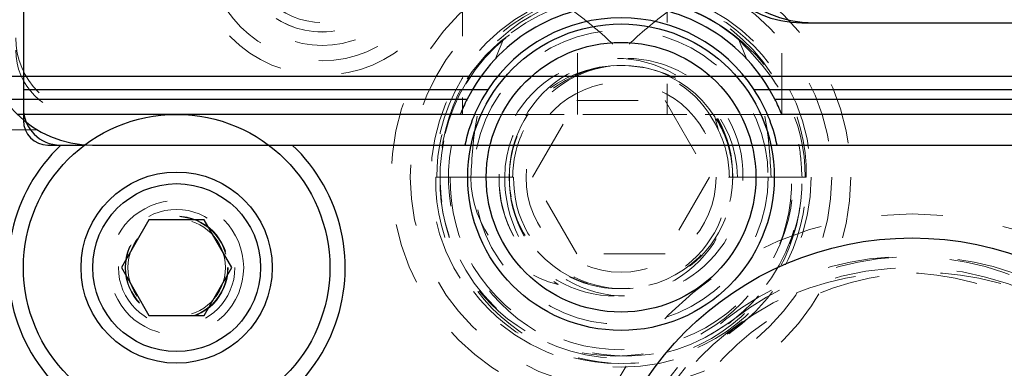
# Model space of a CAD drawing. Header units: inches. Extents: x 1802 to 2468, y -208 to -72.
# Tile 224 of 256: x 2003.781 to 2005.388, y -90.532 to -89.964. Entities that reach past the tile are written whole.
import ezdxf

# ---------------------------------------------------------------- set-up
doc = ezdxf.new("R2010")
doc.units = ezdxf.units.IN
doc.header["$LTSCALE"] = 0.5
doc.header["$MEASUREMENT"] = 0
doc.linetypes.add('HIDDEN', pattern=[0.225, 0.15, -0.075])
for name, color, linetype in [('APP-M-S', 30, 'Continuous'), ('DIE-M-S', 8, 'Continuous'), ('DIE-M-S2', 1, 'Continuous'), ('DIE-M-S3', 8, 'Continuous'), ('DST-M-S', 53, 'Continuous'), ('PAD-M-S', 135, 'Continuous'), ('ST1-M-S', 193, 'Continuous'), ('SVD-M-S', 8, 'Continuous'), ('SVF-M-S', 8, 'Continuous')]:
    doc.layers.add(name, color=color, linetype=linetype)

msp = doc.modelspace()

# ---------------------------------------------------------------- linework, layer by layer
at = {"layer": 'APP-M-S', "linetype": 'Continuous', "lineweight": 25}
for p, q in [((2003.63748, -90.0556), (2004.28748, -90.0556)), ((2004.28748, -90.0556), (2004.93748, -90.0556)), ((2004.93748, -90.0556), (2005.58748, -90.0556))]:
    msp.add_line(p, q, dxfattribs=at)
at = {"layer": 'DIE-M-S', "linetype": 'Continuous', "lineweight": 25}
for p, q in [((2003.78748, -89.0881), (2003.78748, -90.1281)), ((2003.78748, -89.1081), (2003.78748, -90.0781)), ((2005.05748, -89.9686), (2005.46748, -89.9686)), ((2004.54501, -90.0781), (2003.78748, -90.0781)), ((2005.75904, -90.0781), (2004.97995, -90.0781)), ((2003.82748, -90.1681), (2003.84874, -90.1681)), ((2003.84874, -90.1681), (2003.88748, -90.1681)), ((2003.84874, -90.1681), (2003.88748, -90.1681)), ((2004.18748, -90.1681), (2004.22623, -90.1681)), ((2004.18748, -90.1681), (2004.22623, -90.1681)), ((2004.22623, -90.1681), (2004.51806, -90.1681)), ((2005.00691, -90.1681), (2005.61748, -90.1681))]:
    msp.add_line(p, q, dxfattribs=at)
at = {"layer": 'DIE-M-S', "linetype": 'HIDDEN', "lineweight": 18}
msp.add_line((2003.88748, -90.1681), (2004.18748, -90.1681), dxfattribs=at)
msp.add_line((2003.88748, -90.1681), (2004.18748, -90.1681), dxfattribs=at)
msp.add_circle((2004.03748, -90.3681), 0.0795, dxfattribs=at)
at = {"layer": 'DIE-M-S', "linetype": 'Continuous', "lineweight": 25}
for centre, radius, start, end in [((2005.05748, -89.7986), 0.17, 180, 270), ((2004.76248, -90.2206), 0.26, 33.23518, 146.76482), ((2004.76248, -90.2206), 0.26, 146.76482, 168.35056), ((2004.76248, -90.2206), 0.26, 11.64944, 33.23518), ((2003.84748, -90.1081), 0.06, 180, 270), ((2003.82748, -90.1281), 0.04, 180, 270), ((2004.03748, -90.3681), 0.275, 133.34176, 46.65824)]:
    msp.add_arc(centre, radius, start, end, dxfattribs=at)
at = {"layer": 'DIE-M-S2', "linetype": 'Continuous', "lineweight": 25}
msp.add_line((2005.07748, -89.9686), (2005.44748, -89.9686), dxfattribs=at)
msp.add_arc((2005.07748, -89.7786), 0.19, 180, 270, dxfattribs=at)
at = {"layer": 'DIE-M-S3', "linetype": 'HIDDEN', "lineweight": 18}
for radius in [0.34375, 0.31, 0.24, 0.155]:
    msp.add_circle((2004.76248, -90.2206), radius, dxfattribs=at)
at = {"layer": 'DIE-M-S3', "linetype": 'Continuous', "lineweight": 25}
for radius in [0.25, 0.22]:
    msp.add_circle((2004.76248, -90.2206), radius, dxfattribs=at)
at = {"layer": 'DST-M-S', "linetype": 'HIDDEN', "lineweight": 18}
msp.add_circle((2004.27498, -89.8431), 0.14062, dxfattribs=at)
at = {"layer": 'DST-M-S', "linetype": 'Continuous', "lineweight": 25}
msp.add_circle((2005.23748, -90.8431), 0.52345, dxfattribs=at)
at = {"layer": 'PAD-M-S', "linetype": 'HIDDEN', "lineweight": 18}
for p, q in [((2004.69134, -90.1181), (2004.69134, -88.8681)), ((2004.83757, -88.8681), (2004.83757, -90.1181)), ((2004.50384, -89.49052), (2004.50384, -90.1181)), ((2005.02507, -90.1181), (2005.02507, -89.71711)), ((2005.66998, -90.1181), (2003.87998, -90.1181)), ((2003.89998, -90.1181), (2005.64998, -90.1181))]:
    msp.add_line(p, q, dxfattribs=at)
for radius in [0.211, 0.1405]:
    msp.add_circle((2004.27498, -89.8431), radius, dxfattribs=at)
for centre, radius in [((2003.89998, -89.9931), 0.125), ((2003.87998, -90.0131), 0.105)]:
    msp.add_arc(centre, radius, 180, 270, dxfattribs=at)
at = {"layer": 'ST1-M-S', "linetype": 'Continuous', "lineweight": 25}
for p, q in [((2003.75637, -90.0931), (2004.51151, -90.0931)), ((2005.01345, -90.0931), (2005.7936, -90.0931)), ((2004.50031, -90.1181), (2003.77751, -90.1181)), ((2005.77246, -90.1181), (2005.02466, -90.1181)), ((2003.89998, -90.1681), (2005.64998, -90.1681))]:
    msp.add_line(p, q, dxfattribs=at)
at = {"layer": 'ST1-M-S', "linetype": 'HIDDEN', "lineweight": 18}
msp.add_line((2003.56498, -90.1431), (2003.80984, -90.1431), dxfattribs=at)
at = {"layer": 'ST1-M-S', "linetype": 'Continuous', "lineweight": 25}
for centre, radius, start, end in [((2004.76248, -90.2206), 0.2815, 26.93187, 153.06813), ((2003.89998, -89.9931), 0.175, 180, 270), ((2004.76248, -90.2206), 0.2815, 153.06813, 158.64652), ((2004.76248, -90.2206), 0.2815, 21.35348, 26.93187)]:
    msp.add_arc(centre, radius, start, end, dxfattribs=at)
at = {"layer": 'ST1-M-S', "linetype": 'HIDDEN', "lineweight": 18}
msp.add_arc((2004.76248, -90.2206), 0.2815, 169.25135, 10.74865, dxfattribs=at)
at = {"layer": 'SVD-M-S', "linetype": 'HIDDEN', "lineweight": 18}
for p, q in [((2004.96159, -90.00251), (2004.94467, -89.98819)), ((2004.61815, -90.2206), (2004.69031, -90.0956)), ((2004.69031, -90.0956), (2004.83465, -90.0956)), ((2004.83465, -90.0956), (2004.90682, -90.2206)), ((2004.91565, -90.12195), (2004.92137, -90.14423)), ((2004.48396, -90.2206), (2004.46022, -90.2206)), ((2004.5803, -90.2206), (2004.46717, -90.2206)), ((2004.46717, -90.2206), (2004.5803, -90.2206)), ((2004.58724, -90.2206), (2004.48396, -90.2206)), ((2004.69031, -90.3456), (2004.61815, -90.2206)), ((2004.90682, -90.2206), (2004.83465, -90.3456)), ((2004.93928, -90.2206), (2004.93772, -90.2206)), ((2004.94467, -90.2206), (2004.93928, -90.2206)), ((2004.95228, -90.2206), (2004.94467, -90.2206)), ((2005.00744, -90.2206), (2004.95228, -90.2206)), ((2005.0578, -90.2206), (2005.00744, -90.2206)), ((2005.06318, -90.2206), (2005.0578, -90.2206)), ((2005.06318, -90.2206), (2005.06474, -90.2206)), ((2004.83465, -90.3456), (2004.69031, -90.3456))]:
    msp.add_line(p, q, dxfattribs=at)
at = {"layer": 'SVD-M-S', "linetype": 'Continuous', "lineweight": 25}
for p, q in [((2003.99238, -90.28998), (2003.94727, -90.3681)), ((2004.08259, -90.28998), (2003.99238, -90.28998)), ((2004.12769, -90.3681), (2004.08259, -90.28998)), ((2003.94727, -90.3681), (2003.99238, -90.44623)), ((2004.08259, -90.44623), (2004.12769, -90.3681)), ((2003.99238, -90.44623), (2004.08259, -90.44623))]:
    msp.add_line(p, q, dxfattribs=at)
at = {"layer": 'SVD-M-S', "linetype": 'HIDDEN', "lineweight": 18}
for centre, radius in [((2004.76248, -90.2206), 0.375), ((2004.03748, -90.3681), 0.10937), ((2004.03748, -90.3681), 0.095), ((2004.03748, -90.3681), 0.08397), ((2004.03748, -90.3681), 0.0837), ((2004.03748, -90.3681), 0.08318)]:
    msp.add_circle(centre, radius, dxfattribs=at)
at = {"layer": 'SVD-M-S', "linetype": 'Continuous', "lineweight": 25}
for radius in [0.25, 0.156, 0.137]:
    msp.add_circle((2004.03748, -90.3681), radius, dxfattribs=at)
at = {"layer": 'SVD-M-S', "linetype": 'HIDDEN', "lineweight": 18}
for centre, radius, start, end in [((2004.75812, -90.21404), 0.29797, 32.96864, 181.26136), ((2004.76596, -90.21563), 0.29883, 359.04604, 180.95396), ((2004.76248, -90.2206), 0.29531, 51.90762, 0), ((2004.75974, -90.2186), 0.29257, 107.48862, 180.39168), ((2004.76931, -90.21249), 0.28553, 46.10721, 72.9246), ((2004.75409, -90.21737), 0.19061, 359.02938, 180.97062), ((2004.77088, -90.21737), 0.19061, 359.02938, 180.97062), ((2004.76038, -90.21823), 0.1801, 82.16438, 180.75568), ((2004.76248, -90.2206), 0.18219, 32.78425, 0), ((2004.76742, -90.21693), 0.17923, 98.79248, 156.07037), ((2004.76458, -90.21823), 0.1801, 359.24432, 97.83562), ((2004.75754, -90.21693), 0.17923, 23.92963, 81.20752), ((2004.76248, -90.2206), 0.18219, 0, 31.55865), ((2004.75901, -90.22558), 0.29883, 179.04604, 0.95396), ((2004.76596, -90.22558), 0.29883, 179.04604, 0.95396), ((2004.75409, -90.22538), 0.28696, 179.04604, 0.95396), ((2004.77088, -90.22538), 0.28696, 179.04604, 0.95396), ((2004.75409, -90.22383), 0.19061, 179.02938, 0.97062), ((2004.76943, -90.2214), 0.20592, 179.77904, 237.84949), ((2004.75901, -90.22363), 0.17874, 179.02938, 0.97062), ((2004.77088, -90.22383), 0.19061, 179.02938, 0.97062), ((2004.76596, -90.22363), 0.17874, 179.02938, 0.97062)]:
    msp.add_arc(centre, radius, start, end, dxfattribs=at)
for centre, major_axis, ratio, start_param, end_param in [((2004.75979, -90.2206), (-0.29801, 0), 0.9770042, 5.3587861, 6.2831853), ((2004.76518, -90.2206), (0.29801, 0), 0.9770042, 0, 0.9243992), ((2004.75868, -90.2206), (-0.18599, 0), 0.9770042, 4.8128393, 6.2831853), ((2004.76629, -90.2206), (0.18599, 0), 0.9770042, 0, 1.470346), ((2004.76518, -90.2206), (-0.17949, 0), 0.9770042, 5.8325895, 6.2831853), ((2004.75979, -90.2206), (0.17949, 0), 0.9770042, 0, 0.4505959), ((2004.71188, -90.2206), (-0.19435, 0), 0.9353022, 0, 1.2997916), ((2004.80478, -90.2206), (0.2321, 0), 0.9661135, 3.1415927, 4.0379585)]:
    msp.add_ellipse(centre, major_axis=major_axis, ratio=ratio, start_param=start_param, end_param=end_param, dxfattribs=at)
for points, knots in [([(2004.67181, -89.93955), (2004.69515, -89.95721), (2004.73548, -89.98771), (2004.77028, -90.02436), (2004.78494, -90.0398)], [0, 0, 0, 0, 0.5786393, 1, 1, 1, 1]), ([(2004.85315, -89.93955), (2004.82982, -89.95721), (2004.78948, -89.98771), (2004.75469, -90.02436), (2004.74003, -90.0398)], [0, 0, 0, 0, 0.5786393, 1, 1, 1, 1]), ([(2004.51753, -90.2206), (2004.51927, -90.18842), (2004.52348, -90.11088), (2004.55289, -90.03875), (2004.57009, -89.99656)], [0, 0, 0, 0, 0.4150678, 1, 1, 1, 1]), ([(2004.95488, -89.99656), (2004.97782, -90.02058), (2005.02366, -90.06858), (2005.05379, -90.15094), (2005.05675, -90.20239), (2005.0578, -90.2206)], [0, 0, 0, 0, 0.3929294, 0.7851672, 1, 1, 1, 1]), ([(2005.00744, -90.2206), (2005.00569, -90.18842), (2005.00149, -90.11088), (2004.97208, -90.03875), (2004.95488, -89.99656)], [0, 0, 0, 0, 0.4150678, 1, 1, 1, 1])]:
    msp.add_open_spline(points, degree=3, knots=knots, dxfattribs=at)
at = {"layer": 'SVF-M-S', "linetype": 'HIDDEN', "lineweight": 18}
for centre, radius in [((2004.27498, -89.8431), 0.1875), ((2004.27498, -89.8431), 0.1625), ((2004.27498, -89.8431), 0.125), ((2005.23748, -90.8431), 0.5625)]:
    msp.add_circle(centre, radius, dxfattribs=at)
at = {"layer": 'SVF-M-S', "linetype": 'Continuous', "lineweight": 25}
msp.add_circle((2005.23748, -90.8431), 0.52345, dxfattribs=at)
at = {"layer": 'SVF-M-S', "linetype": 'HIDDEN', "lineweight": 18}
for centre, radius, start, end in [((2005.23097, -90.83151), 0.48166, 358.62082, 181.37918), ((2005.244, -90.83151), 0.48166, 358.62082, 181.37918), ((2005.21811, -90.83213), 0.45575, 358.62082, 181.37918), ((2005.23748, -90.8431), 0.475, 236.08967, 180), ((2005.25686, -90.83213), 0.45575, 358.62082, 181.37918)]:
    msp.add_arc(centre, radius, start, end, dxfattribs=at)

doc.saveas('drawing.dxf')
